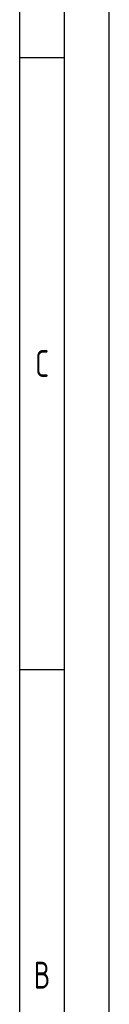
# Paper-space layout 'A0 - Layout' of a CAD drawing. Extents: x 2 to 1191, y 2 to 843.
# Tile 6 of 8: x 1181 to 1191, y 106 to 216. Entities that reach past the tile are written whole.
import ezdxf
from ezdxf.enums import TextEntityAlignment as Align

# ---------------------------------------------------------------- set-up
doc = ezdxf.new("R2010")
doc.units = 0
doc.header["$LTSCALE"] = 50
doc.layers.get('0').update_dxf_attribs({"color": 6, "linetype": 'CONTINUOUS'})
doc.layers.add('RAHMEN', color=6, linetype='CONTINUOUS')
doc.layers.get('0').off()
doc.styles.add('ISO8', font='ISOCP3.SHX', dxfattribs={"width": 0.8})

# ---------------------------------------------------------------- blocks, each defined once
blk = doc.blocks.new('RAHMEN-A0')
at = {"layer": 'RAHMEN', "color": 3}
blk.add_line((1189, 0), (1189, 841), dxfattribs=at)
at = {"layer": 'RAHMEN', "color": 5}
blk.add_line((1184, 5), (1184, 836), dxfattribs=at)
at = {"layer": 'RAHMEN', "color": 2}
for p, q in [((1179, 10), (1179, 831)), ((1179, 210.25), (1184, 210.25)), ((1179, 141.83), (1184, 141.83))]:
    blk.add_line(p, q, dxfattribs=at)
at = {"layer": 'RAHMEN', "color": 2, "style": 'ISO8', "width": 0.8}
for s, p in [('C', (1181.5, 176.04)), ('B', (1181.5, 107.63))]:
    blk.add_text(s, height=3, dxfattribs=at).set_placement(p, align=Align.MIDDLE)

psp = doc.layouts.new('A0 - Layout')

# ---------------------------------------------------------------- block references
psp.add_blockref('RAHMEN-A0', (1.55, 1.61))

doc.saveas('drawing.dxf')
